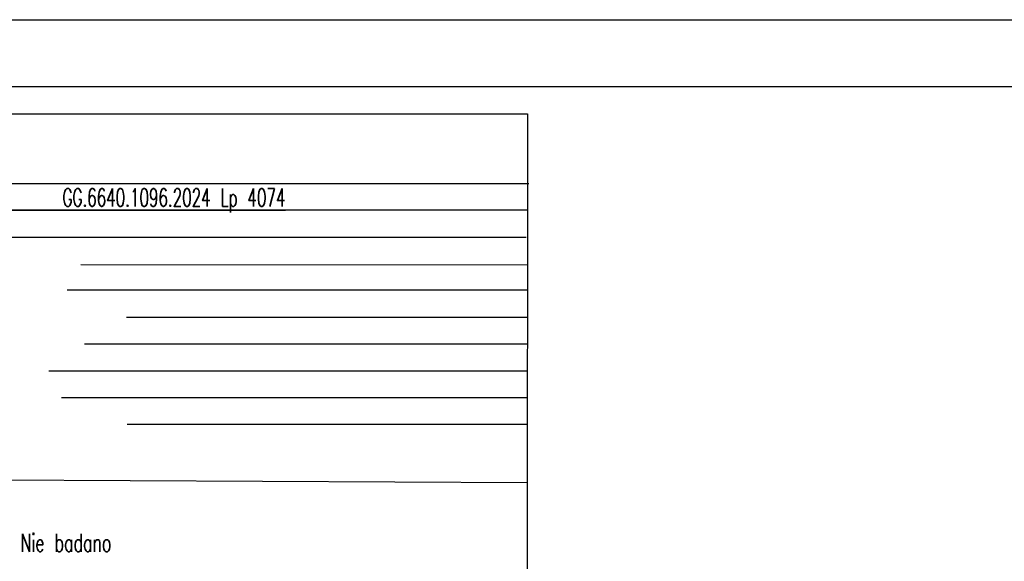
# Model space of a CAD drawing. Extents: x -134780 to 5540120, y 74663 to 5964901.
# Tile 7 of 71: x 5539489 to 5539534, y 5961391 to 5961415. Entities that reach past the tile are written whole.
import ezdxf

# ---------------------------------------------------------------- set-up
doc = ezdxf.new("R2010")
doc.units = 0
doc.header["$MEASUREMENT"] = 0
doc.set_wipeout_variables(frame=1)
doc.layers.add('_TABELA', color=7, linetype='Continuous')
doc.layers.add('KArta3', color=7, linetype='Continuous')
doc.layers.add('zasuwa_lub_zawor_Nr_Pióra__7', color=7, linetype='Continuous', lineweight=13)
doc.styles.get("Standard").update_dxf_attribs({"font": 'txt', "bigfont": 'BIGFONT.SHX'})

msp = doc.modelspace()

# ---------------------------------------------------------------- linework, layer by layer
at = {"color": 7, "linetype": 'ByBlock'}
for p, q in [((5539459.937, 5961411.169), (5539512.263, 5961411.169)), ((5539512.263, 5961411.169), (5539512.212, 5961372.411)), ((5539458.582, 5961407.992), (5539512.317, 5961407.976)), ((5539458.645, 5961406.786), (5539512.256, 5961406.781)), ((5539458.603, 5961405.552), (5539512.198, 5961405.525)), ((5539491.872, 5961404.277), (5539512.254, 5961404.269)), ((5539491.246, 5961403.12), (5539512.254, 5961403.12)), ((5539493.96, 5961401.876), (5539512.254, 5961401.876)), ((5539492.044, 5961400.664), (5539512.222, 5961400.664)), ((5539490.416, 5961399.419), (5539512.222, 5961399.419)), ((5539490.99, 5961398.207), (5539512.222, 5961398.207)), ((5539493.992, 5961396.995), (5539512.222, 5961396.995))]:
    msp.add_line(p, q, dxfattribs=at)
at = {"linetype": 'Continuous'}
msp.add_line((5539458.603, 5961394.598), (5539512.241, 5961394.322), dxfattribs=at)
at = {"layer": 'zasuwa_lub_zawor_Nr_Pióra__7'}
msp.add_line((5539444.713, 5961415.463), (5539654.713, 5961415.463), dxfattribs=at)

# ---------------------------------------------------------------- texts
at = {"color": 7, "linetype": 'ByBlock', "insert": (5539489.118, 5961391.982), "char_height": 0.815, "width": 14.43275, "attachment_point": 1}
msp.add_mtext('{\\W0.65;Nie badano}', dxfattribs=at)
at = {"layer": 'KArta3', "color": 7, "width": 0.62}
msp.add_text('%%UOznaczenie kancelaryjne zgłoszenia pracy geodezyjnej                     GG.6640.1096.2024 Lp 4074', height=0.815, dxfattribs=at).set_placement((5539460.436, 5961406.933))

# ---------------------------------------------------------------- next in the draw order: wipeouts: each hides what was drawn before it
msp.add_wipeout([(5539444.713, 5961266.963), (5539444.713, 5961415.463), (5539654.713, 5961415.463), (5539651.713, 5961412.413), (5539457.213, 5961412.413), (5539457.213, 5961270.013), (5539651.713, 5961270.013), (5539654.713, 5961266.963)]).dxf.layer = 'zasuwa_lub_zawor_Nr_Pióra__7'

# ---------------------------------------------------------------- next in the draw order: linework, layer by layer
at = {"layer": '_TABELA', "color": 7}
for points in [[(5539444.713, 5961415.463), (5539654.713, 5961415.463), (5539654.713, 5961266.963), (5539444.713, 5961266.963)], [(5539457.213, 5961412.413), (5539651.713, 5961412.413), (5539651.713, 5961270.013), (5539457.213, 5961270.013)]]:
    msp.add_lwpolyline(points, close=True, dxfattribs=at)

doc.saveas('drawing.dxf')
